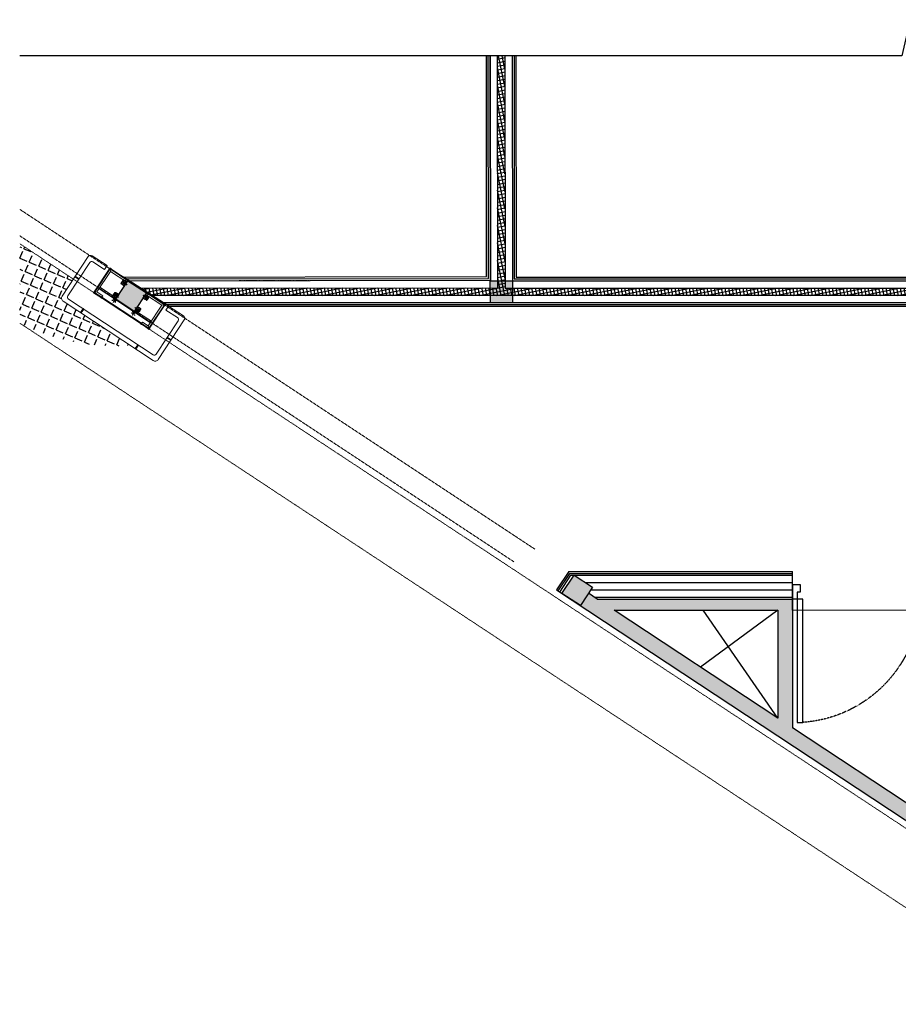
# Model space of a CAD drawing. Header units: inches. Extents: x 1703 to 137267, y -37098 to 14102.
# Tile 82 of 142: x 81286 to 87256, y -31350 to -24662. Entities that reach past the tile are written whole.
import ezdxf

# ---------------------------------------------------------------- set-up
doc = ezdxf.new("R2010")
doc.units = ezdxf.units.IN
doc.header["$MEASUREMENT"] = 0
for name, pattern in [('HIDDEN', [0.375, 0.25, -0.125]), ('LEVEL-F-OVERALL LAYOUT$0$HIDDEN', [0.375, 0.25, -0.125]), ('LEVEL-F-OVERALL LAYOUT$0$Hidden 2mm', [3, 2, -1]), ('LEVEL-F-OVERALL LAYOUT$0$HIDDEN2', [4.7625, 3.175, -1.5875])]:
    doc.linetypes.add(name, pattern=pattern)
for name, color, linetype, lineweight in [('1-HATCH', 8, 'Continuous', 0), ('LEVEL-F-OVERALL LAYOUT$0$A-DETL', 251, 'Continuous', 15), ('LEVEL-F-OVERALL LAYOUT$0$A-WALL', 251, 'Continuous', 13), ('LEVEL-F-OVERALL LAYOUT$0$A-WALL-FULL-EXTR', 251, 'Continuous', 35), ('LEVEL-F-OVERALL LAYOUT$0$electrical', 251, 'LEVEL-F-OVERALL LAYOUT$0$HIDDEN', 25), ('LEVEL-F-OVERALL LAYOUT$0$I-ANNO-DIMS', 251, 'Continuous', 18), ('LEVEL-F-OVERALL LAYOUT$0$I-ANNO-IDEN', 251, 'Continuous', 18), ('LEVEL-F-OVERALL LAYOUT$0$I-FLOR-OVHD', 251, 'LEVEL-F-OVERALL LAYOUT$0$HIDDEN', 18), ('LEVEL-F-OVERALL LAYOUT$0$I-SI COLUMNS', 251, 'Continuous', 18), ('LEVEL-F-OVERALL LAYOUT$0$I-WALL-FIXT', 251, 'Continuous', 18), ('LEVEL-F-OVERALL LAYOUT$0$ID-HIDDEN', 251, 'LEVEL-F-OVERALL LAYOUT$0$HIDDEN2', 0), ('LEVEL-F-OVERALL LAYOUT$0$P-WALL-FIXT', 251, 'Continuous', 18), ('LEVEL-F-OVERALL LAYOUT$0$TYPICAL FLOOR PLAN$0$A-DETL-MEDM', 251, 'Continuous', 20)]:
    doc.layers.add(name, color=color, linetype=linetype, lineweight=lineweight)
for name, color, linetype in [('elevation line', 1, 'Continuous'), ('EQUIPMENT', 1, 'Continuous'), ('LEVEL-F-OVERALL LAYOUT$0$DASH1L', 251, 'LEVEL-F-OVERALL LAYOUT$0$HIDDEN'), ('LEVEL-F-OVERALL LAYOUT$0$NEW PILASTERS', 251, 'Continuous'), ('LEVEL-F-OVERALL LAYOUT$0$S-Section-Steel', 251, 'Continuous'), ('LV_CARPENTRY', 1, 'Continuous')]:
    doc.layers.add(name, color=color, linetype=linetype)

# ---------------------------------------------------------------- blocks, each defined once
blk = doc.blocks.new('LEVEL-F-OVERALL LAYOUT$0$A$C6C960458-flat-20')
at = {"layer": 'LEVEL-F-OVERALL LAYOUT$0$electrical'}
for points in [[(-13, 21), (-28, 38)], [(0, 27), (0, 49)], [(13, 21), (28, 38)]]:
    blk.add_lwpolyline(points, dxfattribs=at)
blk.add_lwpolyline([(-19, 0), (19, 0), (19, 7), (-19, 7)], close=True, dxfattribs=at)
blk.add_arc((0, 7, 0), 15.1, 0, 180, dxfattribs=at)
blk = doc.blocks.new('LEVEL-F-OVERALL LAYOUT$0$PILASTER TYPE-1')
at = {"layer": 'LEVEL-F-OVERALL LAYOUT$0$DASH1L'}
for points in [[(746860.2, -58404.6), (746890.2, -58404.6), (746890.2, -58374.6), (746860.2, -58374.6)], [(747070.2, -58404.6), (747040.2, -58404.6), (747040.2, -58374.6), (747070.2, -58374.6)], [(746860.2, -58474.6), (746890.2, -58474.6), (746890.2, -58504.6), (746860.2, -58504.6)], [(747070.2, -58474.6), (747040.2, -58474.6), (747040.2, -58504.6), (747070.2, -58504.6)]]:
    blk.add_lwpolyline(points, close=True, dxfattribs=at)
for points in [[(746890.2, -58404.6), (746860.2, -58374.6)], [(746860.2, -58404.6), (746890.2, -58374.6)], [(746875.2, -58400.6), (746871.3, -58404.6), (746879.2, -58404.6), (746875.2, -58400.6), (746875.2, -58364.7)], [(747040.2, -58404.6), (747070.2, -58374.6)], [(747070.2, -58404.6), (747040.2, -58374.6)], [(747055.2, -58400.6), (747059.2, -58404.6), (747051.3, -58404.6), (747055.2, -58400.6), (747055.2, -58364.7)], [(746864.2, -58389.6), (746860.2, -58385.6), (746860.2, -58393.5), (746864.2, -58389.6), (746899.5, -58389.6)], [(747066.3, -58389.6), (747070.2, -58385.6), (747070.2, -58393.5), (747066.3, -58389.6), (747031, -58389.6)], [(746890.2, -58474.6), (746860.2, -58504.6)], [(746860.2, -58474.6), (746890.2, -58504.6)], [(746864.2, -58489.6), (746860.2, -58493.5), (746860.2, -58485.6), (746864.2, -58489.6), (746899.5, -58489.6)], [(746875.2, -58478.5), (746871.3, -58474.6), (746879.2, -58474.6), (746875.2, -58478.5), (746875.2, -58511.1)], [(747066.3, -58489.6), (747070.2, -58493.5), (747070.2, -58485.6), (747066.3, -58489.6), (747031, -58489.6)], [(747040.2, -58474.6), (747070.2, -58504.6)], [(747070.2, -58474.6), (747040.2, -58504.6)], [(747055.2, -58478.5), (747059.2, -58474.6), (747051.3, -58474.6), (747055.2, -58478.5), (747055.2, -58511.1)]]:
    blk.add_lwpolyline(points, dxfattribs=at)
at = {"layer": 'LEVEL-F-OVERALL LAYOUT$0$I-WALL-FIXT', "ltscale": 0.25}
for points in [[(746740.2, -58367.6), (746739.2, -58367.6), (746739.2, -58357.6), (746749.2, -58357.6), (746749.2, -58358.6), (746740.2, -58358.6)], [(747190.2, -58367.6), (747191.2, -58367.6), (747191.2, -58357.6), (747181.2, -58357.6), (747181.2, -58358.6), (747190.2, -58358.6)], [(746740.2, -58549.6), (746739.2, -58549.6), (746739.2, -58559.6), (746749.2, -58559.6), (746749.2, -58558.6), (746740.2, -58558.6)], [(746799.2, -58559.6), (746809.2, -58559.6), (746809.2, -58558.6), (746804.7, -58558.6), (746804.7, -58551.6), (746803.7, -58551.6), (746803.7, -58558.6), (746799.2, -58558.6)], [(747131.2, -58559.6), (747121.2, -58559.6), (747121.2, -58558.6), (747125.7, -58558.6), (747125.7, -58551.6), (747126.7, -58551.6), (747126.7, -58558.6), (747131.2, -58558.6)], [(747190.2, -58549.6), (747191.2, -58549.6), (747191.2, -58559.6), (747181.2, -58559.6), (747181.2, -58558.6), (747190.2, -58558.6)]]:
    blk.add_lwpolyline(points, close=True, dxfattribs=at)
at = {"layer": 'LEVEL-F-OVERALL LAYOUT$0$P-WALL-FIXT', "ltscale": 0.25}
for points in [[(746890.2, -58362.6), (746744.2, -58362.6), (746744.2, -58554.6), (746803.7, -58554.6), (746803.7, -58548.6), (746803.7, -58542.6), (746756.2, -58542.6), (746756.2, -58374.6), (746890.2, -58374.6)], [(747040.2, -58362.6), (747186.2, -58362.6), (747186.2, -58554.6), (747126.7, -58554.6), (747126.7, -58548.6), (747126.7, -58542.6), (747174.2, -58542.6), (747174.2, -58374.6), (747040.2, -58374.6)], [(746756.2, -58516.6), (746890.2, -58516.6), (746890.2, -58504.6), (746756.2, -58504.6)], [(746890.2, -58516.6), (747040.2, -58516.6), (747040.2, -58512.6), (746890.2, -58512.6)], [(747174.2, -58516.6), (747040.2, -58516.6), (747040.2, -58504.6), (747174.2, -58504.6)]]:
    blk.add_lwpolyline(points, close=True, dxfattribs=at)
for points in [[(746756.2, -58374.6), (746744.2, -58362.6)], [(747174.2, -58374.6), (747186.2, -58362.6)], [(746756.2, -58542.6), (746744.2, -58554.6)], [(747174.2, -58542.6), (747186.2, -58554.6)]]:
    blk.add_lwpolyline(points, dxfattribs=at)
at = {"layer": 'LEVEL-F-OVERALL LAYOUT$0$TYPICAL FLOOR PLAN$0$A-DETL-MEDM'}
for points in [[(747126.7, -58558.6), (747190.2, -58558.6), (747190.2, -58358.6), (746740.2, -58358.6), (746740.2, -58558.6), (746803.7, -58558.6)], [(747126.7, -58554.6), (747186.2, -58554.6), (747186.2, -58362.6), (746744.2, -58362.6), (746744.2, -58554.6), (746803.7, -58554.6)]]:
    blk.add_lwpolyline(points, dxfattribs=at)
blk.add_lwpolyline([(746804.7, -58558.6), (747125.7, -58558.6), (747125.7, -58553.6), (746804.7, -58553.6)], close=True, dxfattribs=at)
at = {"layer": 'LEVEL-F-OVERALL LAYOUT$0$ID-HIDDEN', "yscale": 0.5, "zscale": 0.5, "rotation": 180}
for p, xscale in [((746887.2, -58516.6), 0.5), ((747043.2, -58516.6), -0.5)]:
    blk.add_blockref('LEVEL-F-OVERALL LAYOUT$0$A$C6C960458-flat-20', p, dxfattribs=dict(at, xscale=xscale))
blk = doc.blocks.new('LEVEL-F-OVERALL LAYOUT$0$asdasd')
at = {"layer": 'LEVEL-F-OVERALL LAYOUT$0$I-ANNO-IDEN', "ltscale": 0.2}
h = blk.add_hatch(dxfattribs=at)
h.set_pattern_fill('ANSI31', color=256, scale=0.5, angle=90)
h.set_pattern_definition([(135, (238470.705, -770649.1086), (-1.122532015, -1.122532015), [])])
h.paths.add_polyline_path([(555403.8, -56749.9), (555403.8, -56754.9), (555435.8, -56754.9), (555435.8, -56749.9)])
h = blk.add_hatch(dxfattribs=at)
h.set_pattern_fill('ANSI31', color=256, scale=0.5, angle=90)
h.set_pattern_definition([(135, (239220.705, -770649.1086), (-1.122532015, -1.122532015), [])])
h.paths.add_polyline_path([(556153.8, -56749.9), (556153.8, -56754.9), (556185.8, -56754.9), (556185.8, -56749.9)])
h = blk.add_hatch(dxfattribs=at)
h.set_pattern_fill('ANSI31', color=256, scale=0.5)
h.set_pattern_definition([(45, (-158324.3988, 260029.7303), (-1.122532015, 1.122532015), [])])
h.paths.add_polyline_path([(555574.8, -56903.4), (555569.8, -56903.4), (555569.8, -56935.4), (555574.8, -56935.4)])
h = blk.add_hatch(dxfattribs=at)
h.set_pattern_fill('ANSI31', color=256, scale=0.5)
h.set_pattern_definition([(45, (-157879.3988, 260029.7301), (-1.122532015, 1.122532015), [])])
h.paths.add_polyline_path([(556019.8, -56903.4), (556014.8, -56903.4), (556014.8, -56935.4), (556019.8, -56935.4)])
at = {"layer": 'LEVEL-F-OVERALL LAYOUT$0$I-ANNO-IDEN'}
blk.add_lwpolyline([(555544.8, -56601.4), (555544.8, -56569.4), (555423.8, -56569.4, 0.414214), (555403.8, -56589.4), (555403.8, -56910.4, 0.414214), (555428.8, -56935.4), (556160.8, -56935.4, 0.414214), (556185.8, -56910.4), (556185.8, -56589.4, 0.414214), (556165.8, -56569.4), (556044.8, -56569.4), (556044.8, -56601.4), (556138.8, -56601.4, -0.414214), (556153.8, -56616.4), (556153.8, -56888.4, -0.414214), (556138.8, -56903.4), (555450.8, -56903.4, -0.414214), (555435.8, -56888.4), (555435.8, -56616.4, -0.414214), (555450.8, -56601.4)], format="xyb", close=True, dxfattribs=at)
for points in [[(555403.8, -56754.9), (555403.8, -56749.9), (555435.8, -56749.9), (555435.8, -56754.9)], [(556153.8, -56754.9), (556153.8, -56749.9), (556185.8, -56749.9), (556185.8, -56754.9)], [(555569.8, -56903.4), (555574.8, -56903.4), (555574.8, -56935.4), (555569.8, -56935.4)], [(556014.8, -56903.4), (556019.8, -56903.4), (556019.8, -56935.4), (556014.8, -56935.4)]]:
    blk.add_lwpolyline(points, close=True, dxfattribs=at)
blk = doc.blocks.new('LEVEL-F-OVERALL LAYOUT$0$CENTER')
at = {"layer": 'LEVEL-F-OVERALL LAYOUT$0$I-SI COLUMNS'}
blk.add_lwpolyline([(2201959.7, -13929.4), (2202109.7, -13929.4), (2202109.7, -13779.4), (2201959.7, -13779.4)], close=True, dxfattribs=at)
at = {"rotation": 180}
blk.add_blockref('LEVEL-F-OVERALL LAYOUT$0$asdasd', (2757829.5, -70506.8), dxfattribs=at)
at = {"layer": 'LEVEL-F-OVERALL LAYOUT$0$I-SI COLUMNS', "rotation": 180}
blk.add_blockref('LEVEL-F-OVERALL LAYOUT$0$PILASTER TYPE-1', (2949000, -72292), dxfattribs=at)
blk = doc.blocks.new('LEVEL-F-OVERALL LAYOUT$0$SHS150x5')
at = {"layer": 'LEVEL-F-OVERALL LAYOUT$0$S-Section-Steel'}
h = blk.add_hatch(color=256, dxfattribs=at)
h.dxf.hatch_style = 1
h.paths.add_polyline_path([(322740.3, -171646.3), (322890.3, -171646.3), (322890.3, -171796.3), (322740.3, -171796.3)])
blk.add_lwpolyline([(322740.3, -171646.3), (322890.3, -171646.3), (322890.3, -171796.3), (322740.3, -171796.3)], close=True, dxfattribs=at)
blk = doc.blocks.new('LEVEL-F-OVERALL LAYOUT$0$150x150')
blk.add_blockref('LEVEL-F-OVERALL LAYOUT$0$SHS150x5', (-322815.3, 171721.3))
blk = doc.blocks.new('700-Door1-flat-1')
at = {"color": 8, "linetype": 'HIDDEN', "ltscale": 7}
blk.add_arc((76, -9.2), 859.5, 271.35865, 355.93922, dxfattribs=at)
at = {"layer": 'LV_CARPENTRY'}
for p, q in [((-3.6, 0), (96.4, 0)), ((-3.6, -900), (96.4, -900))]:
    blk.add_line(p, q, dxfattribs=at)
for points in [[(-3.6, 0), (-3.6, 0), (-3.6, 0), (-3.6, 0), (-3.6, -51.4), (49.5, -51.4), (49.5, -31.5), (96.4, -31.5), (96.4, 0), (96.4, 0), (96.4, 0), (96.4, 0)], [(-3.6, -900), (-3.6, -900), (-3.6, -900), (-3.6, -900), (-3.6, -848.6), (49.5, -848.6), (49.5, -868.5), (96.4, -868.5), (96.4, -900), (96.4, -900), (96.4, -900), (96.4, -900)]]:
    blk.add_lwpolyline(points, dxfattribs=at)
blk.add_lwpolyline([(96.4, -31.5), (933.4, -31.5), (933.4, -70.1), (96.4, -70.1)], close=True, dxfattribs=at)

msp = doc.modelspace()

# ---------------------------------------------------------------- hatches: boundary and pattern name
at = {"layer": 'EQUIPMENT'}
h = msp.add_hatch(color=253, dxfattribs=at)
h.dxf.hatch_style = 1
h.paths.add_polyline_path([(86537.6, -28598.1), (85210.6, -28598.1), (85150.7, -28558.6), (85095.7, -28642.1), (87409, -30167.4), (87464, -30083.9), (87385.1, -30031.9), (87356.5, -30031.9), (87356.5, -30013), (86537.6, -29473.1)])
h.paths.add_polyline_path([(86438.5, -28673.1), (86437.6, -28673.7), (86437.6, -29407.1), (85324.3, -28673.1)], flags=16)
h.paths.add_polyline_path([(89256.5, -28673.1), (93550.7, -28673.1), (93550.7, -28935.6), (93957, -28935.6), (93957, -28810.6), (96107, -28810.6), (96107, -28935.6), (96513.2, -28935.6), (96513.2, -28598.1), (87437.6, -28598.1), (87437.6, -28673.1), (89156.5, -28673.1), (89156.5, -30557.5, -0.121461), (89134.4, -30843.9, -0.003202), (89132, -30851.2), (89127.2, -30874.4), (89206.8, -30908.9, 0.09501), (89256.5, -30649.9)])
h.paths.add_polyline_path([(87589.2, -30166.5), (87534.2, -30250), (87878.2, -30476.8, 0.363199), (88266.5, -31287), (88304.1, -31200.2), (88278.1, -31181.9), (88278.4, -31181.6, -0.279141), (87956.5, -30649.9, -0.091873), (87996.3, -30434.9)])
h.paths.add_polyline_path([(88344.8, -31214.5), (88366.2, -31218.9, -0.031), (88297.3, -31191), (88308, -31198.6), (88269.3, -31288.3, 0.014288), (88306.2, -31303.6)])
h.paths.add_polyline_path([(88993.1, -31197.1, -0.000786), (88902.1, -31140.4, -0.233154), (88377.8, -31222.7), (88377.4, -31224.9), (88346.4, -31218.4), (88309, -31304.7, 0.264635)])
h.paths.add_polyline_path([(89188.4, -30951), (89108.9, -30916.6), (89090.7, -30942.6), (89087.8, -30940.5), (89106.2, -30914.3, 0.009158), (89115.3, -30894.3, 0.009158), (89123.6, -30874), (89130.1, -30842.7), (89133.6, -30843.3), (89132, -30851.2, 0.003202), (89134.4, -30843.9, 0.121461), (89156.5, -30557.5), (89156.5, -30649.9, -0.243908), (88902.1, -31140.4, 0.000786), (88993.1, -31197.1, 0.11367)])
h.paths.add_polyline_path([(89122.9, -30875.8, -0.008345), (89115.3, -30894.3, -0.008345), (89107, -30912.5), (89189.7, -30948.3, 0.014288), (89205.7, -30911.6)])
at = {"layer": 'LEVEL-F-OVERALL LAYOUT$0$A-WALL-FULL-EXTR', "lineweight": -2}
h = msp.add_hatch(dxfattribs=at)
h.set_pattern_fill('ANSI37', color=2, scale=7.5, angle=326.6)
h.set_pattern_definition([(11.6, (-816114.565, 593533.006), (-4.788168, 23.32613563), []), (101.6, (-816114.565, 593533.006), (-23.32613563, -4.788168), [])])
edge = h.paths.add_edge_path()
edge.add_line((93484.1, -26535.6), (82180.8, -26535.6))
edge.add_line((82180.8, -26535.6), (82107, -26485.4))
edge.add_line((82107, -26485.4), (84533.9, -26482.6))
edge.add_line((84533.9, -26482.6), (84532.2, -24908.3))
edge.add_line((84532.2, -24908.3), (84582.8, -24908.3))
edge.add_line((84582.8, -24908.3), (84583.9, -26485.5))
edge.add_line((84583.9, -26485.5), (90538.4, -26485.5))
edge.add_line((90538.4, -26485.5), (90536, -24908.3))
edge.add_line((90536, -24908.3), (90583.5, -24908.3))
edge.add_line((90583.5, -24908.3), (90585.7, -26485.5))
edge.add_line((90585.7, -26485.5), (93483.9, -26485.5))
edge.add_line((93483.9, -26485.5), (93483.9, -26535.6))
at = {"layer": 'LEVEL-F-OVERALL LAYOUT$0$DASH1L', "true_color": 0x1268a1}
h = msp.add_hatch(dxfattribs=at)
h.set_pattern_fill('ANGLE', color=144, scale=10, angle=336.6)
h.set_pattern_definition([(336.6, (-782890.26, 670309.844), (27.74078, 64.1051606), [50.8, -19.05]), (66.6, (-782890.26, 670309.844), (-64.1051606, 27.74078), [50.8, -19.05])])
edge = h.paths.add_edge_path()
edge.add_line((82036.7, -26874.2), (81581.7, -26574.2))
edge.add_arc((81595.4, -26553.3), 25, 146.6, 236.59941, ccw=False)
edge.add_line((81574.6, -26539.5), (81650.5, -26424.3))
edge.add_line((81650.5, -26424.3), (81286.3, -26184.1))
edge.add_line((81286.3, -26184.1), (81286.3, -26722.7))
edge.add_arc((81937.2, -25432.9), 1444.7, 243.21889, 273.94804)

# ---------------------------------------------------------------- linework, layer by layer
at = {"color": 6, "linetype": 'Continuous', "ltscale": 0.25}
msp.add_lwpolyline([(102610.8, -24908.3), (87571.9, -24907), (87532.9, -25235.1), (87335.6, -24662.5), (87279.6, -24908.3), (81286.3, -24908.3)], dxfattribs=at)
at = {"color": 6}
msp.add_lwpolyline([(82300.9, -26610.6), (81991.1, -26410.5)], dxfattribs=at)
at = {"layer": '1-HATCH'}
msp.add_line((86537.6, -28673.1), (87437.6, -28673.1), dxfattribs=at)
at = {"layer": 'elevation line', "ltscale": 0.25}
for points in [[(86438.5, -28673.1), (85912.6, -29060.9)], [(86437.6, -29407.1), (85931, -28673.1)]]:
    msp.add_lwpolyline(points, dxfattribs=at)
at = {"layer": 'LEVEL-F-OVERALL LAYOUT$0$A-DETL', "linetype": 'LEVEL-F-OVERALL LAYOUT$0$Hidden 2mm', "lineweight": 15}
for p, q in [((82021.7, -26435.5), (81286.3, -25950.6)), ((81286.3, -26130.2), (84643.8, -28344.2)), ((84483.9, -26433.8), (82035.4, -26435.5)), ((84786.3, -28258.4), (82249.2, -26585.5)), ((86537.6, -28435.6), (85062.3, -28435.6)), ((85191.7, -28585.6), (86537.6, -28585.6))]:
    msp.add_line(p, q, dxfattribs=at)
at = {"layer": 'LEVEL-F-OVERALL LAYOUT$0$A-WALL', "color": 3, "lineweight": 25}
for p, q in [((85017.1, -28410.6), (84934.5, -28535.8)), ((86537.6, -28673.1), (86537.6, -28410.6)), ((84934.5, -28535.8), (87878.2, -30476.8)), ((86537.6, -28598.1), (86537.6, -29473.1)), ((86437.6, -29407.1), (85324.3, -28673.1)), ((85324.3, -28673.1), (86438.5, -28673.1)), ((86437.6, -28673.1), (86437.6, -29407.1)), ((87996.3, -30434.9), (86537.6, -29473.1))]:
    msp.add_line(p, q, dxfattribs=at)
msp.add_lwpolyline([(85017.1, -28410.6), (86537.6, -28410.6)], dxfattribs=at)
at = {"layer": 'LEVEL-F-OVERALL LAYOUT$0$A-WALL-FULL-EXTR', "color": 2, "lineweight": -2}
for p, q in [((84945, -28542.7), (85023.8, -28423.1)), ((85023.8, -28423.1), (86537.6, -28423.1)), ((85210.6, -28598.1), (85150.7, -28558.6)), ((86437.6, -29526.9), (86437.6, -29529.3))]:
    msp.add_line(p, q, dxfattribs=at)
for points in [[(81991.1, -26410.5), (84458.8, -26407.7), (84457.1, -24908.3)], [(82010, -26423), (84471.4, -26420.2), (84469.6, -24908.3)], [(82035.4, -26435.5), (84483.9, -26432.7), (84482.1, -24908.3)], [(82107, -26485.4), (84533.9, -26482.6), (84532.2, -24908.3)], [(84482.1, -24908.3), (84483.9, -26433.8)], [(84582.8, -24908.3), (84583.9, -26485.5), (90538.4, -26485.5), (90536.2, -24908.3)], [(84632.8, -24908.3), (84633.9, -26435.5), (90488.4, -26435.5), (90486.6, -24908.3)], [(84645.3, -24908.3), (84646.4, -26423), (90475.9, -26423), (90474.1, -24908.3)], [(84657.8, -24908.3), (84658.9, -26410.5), (90463.4, -26410.5), (90461.6, -24908.3)], [(93484.1, -26535.6), (82180.8, -26535.6)], [(93484.1, -26585.6), (82256.6, -26585.6)], [(93484.1, -26598.1), (82273.8, -26598.1)], [(93484.1, -26610.6), (82300.9, -26610.6)], [(84955.4, -28549.6), (85030.5, -28435.6), (86537.6, -28435.6)], [(85130.8, -28485.6), (86537.6, -28485.6)], [(85165.9, -28535.6), (86537.6, -28535.6)], [(85191.6, -28585.6), (86537.6, -28585.6)], [(85210.6, -28598.1), (86537.6, -28598.1)]]:
    msp.add_lwpolyline(points, dxfattribs=at)
at = {"layer": 'LEVEL-F-OVERALL LAYOUT$0$I-FLOR-OVHD', "ltscale": 0.25}
for p, q in [((81286.3, -26184.1), (87820.4, -30492.6)), ((81286.3, -26723.2), (87986, -31140.8))]:
    msp.add_line(p, q, dxfattribs=at)

# ---------------------------------------------------------------- block references
at = {"xscale": -1, "rotation": 89.99999891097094}
msp.add_blockref('700-Door1-flat-1', (86537.6, -28501.7), dxfattribs=at)
at = {"layer": 'LEVEL-F-OVERALL LAYOUT$0$I-ANNO-DIMS', "rotation": 146.6000000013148}
msp.add_blockref('LEVEL-F-OVERALL LAYOUT$0$CENTER', (1912780.4, -1250283.4), dxfattribs=at)
at = {"layer": 'LEVEL-F-OVERALL LAYOUT$0$NEW PILASTERS'}
for p, rotation in [((82043, -26539.4), 326.6000000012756), ((84558.9, -26510.4), 0.04019583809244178), ((85074.3, -28538.2), 326.5999999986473)]:
    msp.add_blockref('LEVEL-F-OVERALL LAYOUT$0$150x150', p, dxfattribs=dict(at, rotation=rotation))

doc.saveas('drawing.dxf')
